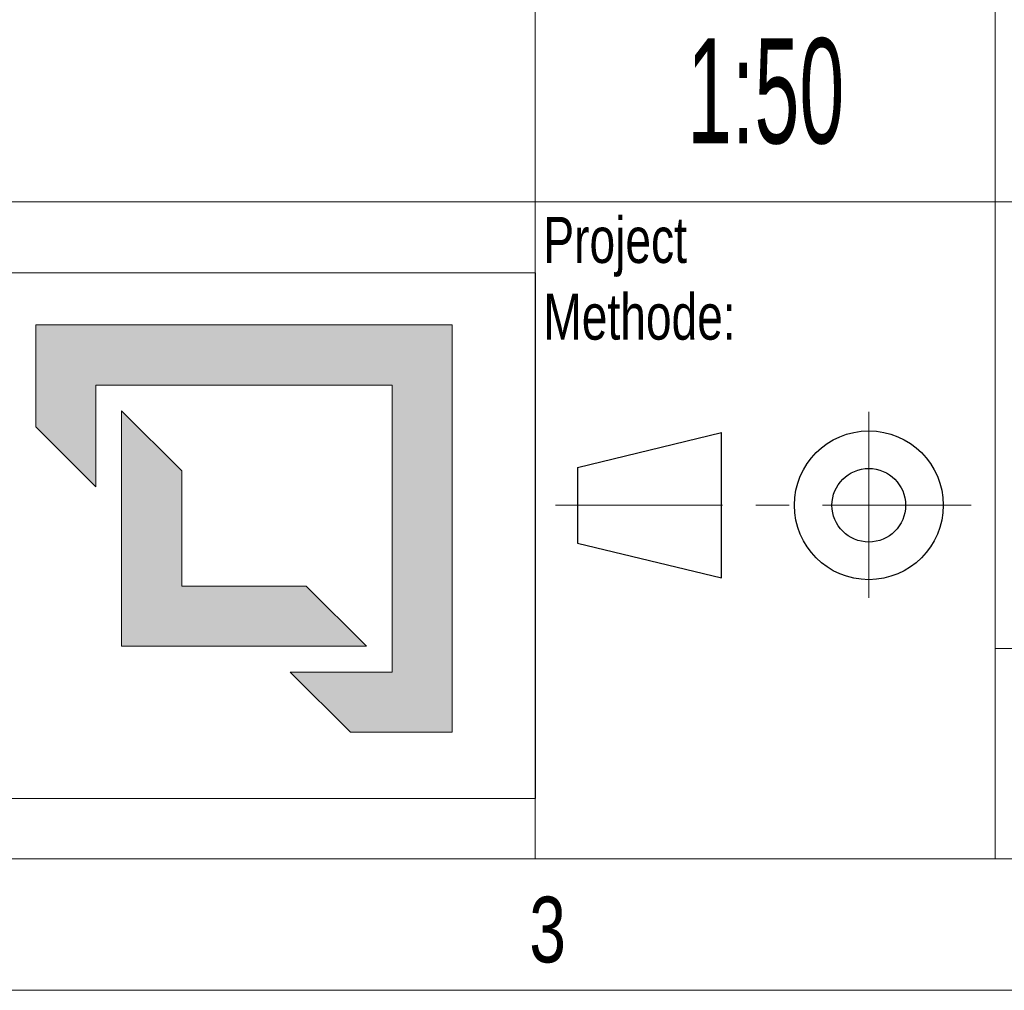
# Model space of a CAD drawing. Header units: millimetres. Extents: x 15 to 598, y 5 to 415.
# Tile 10 of 15: x 457 to 494, y 5 to 42. Entities that reach past the tile are written whole.
import ezdxf

# ---------------------------------------------------------------- set-up
doc = ezdxf.new("R2010")
doc.units = ezdxf.units.MM
doc.linetypes.add('CENTER', pattern=[10.16, 6.35, -1.27, 1.27, -1.27])
doc.linetypes.add('CENTERX2', pattern=[20.32, 12.7, -2.54, 2.54, -2.54])
doc.layers.add('SLD-0', color=179, linetype='Continuous')
doc.styles.add('SLDTEXTSTYLE0', font='TXT', dxfattribs={"width": 0.75})
doc.styles.add('SLDTEXTSTYLE1', font='TXT', dxfattribs={"width": 0.574367})
doc.styles.add('SLDTEXTSTYLE3', font='TXT', dxfattribs={"width": 0.510549})

# ---------------------------------------------------------------- blocks, each defined once
blk = doc.blocks.new('LOGO_sombreado')
at = {"linetype": 'Continuous'}
for points in [[(69.338, 18.023), (53.486, 18.023), (53.486, 14.148), (55.776, 11.858), (55.776, 15.733), (67.048, 15.733), (67.048, 4.812), (63.173, 4.812), (65.463, 2.523), (69.338, 2.523)], [(59.044, 12.465), (56.754, 14.754), (56.754, 5.791), (66.07, 5.791), (63.78, 8.081), (59.044, 8.081)]]:
    blk.add_hatch(color=7, dxfattribs=at).paths.add_polyline_path(points, flags=0)
at = {"color": 7, "linetype": 'Continuous', "lineweight": 18}
for p, q in [((0, 20), (72.5, 20)), ((72.5, 20), (72.502, 20.001)), ((72.5, 20), (72.5, 0)), ((53.486, 14.148), (53.486, 18.023)), ((53.486, 18.023), (69.338, 18.023)), ((69.338, 18.023), (69.338, 2.523)), ((67.048, 15.733), (55.776, 15.733)), ((55.776, 15.733), (55.776, 11.858)), ((67.048, 4.812), (67.048, 15.733)), ((56.754, 5.791), (56.754, 14.754)), ((56.754, 14.754), (59.044, 12.465)), ((55.776, 11.858), (53.486, 14.148)), ((59.044, 12.465), (59.044, 8.081)), ((59.044, 8.081), (63.78, 8.081)), ((63.78, 8.081), (66.07, 5.791)), ((66.07, 5.791), (56.754, 5.791)), ((65.463, 2.523), (63.173, 4.812)), ((63.173, 4.812), (67.048, 4.812)), ((69.338, 2.523), (65.463, 2.523)), ((0, 0), (72.5, 0))]:
    blk.add_line(p, q, dxfattribs=at)

msp = doc.modelspace()

# ---------------------------------------------------------------- linework, layer by layer
at = {"color": 7, "linetype": 'Continuous', "lineweight": 18}
for p, q in [((494, 75), (494, 10)), ((476.5, 55), (476.5, 35)), ((404, 35), (494, 35)), ((476.5, 35), (476.5, 10)), ((494, 35), (584, 35)), ((494, 18), (584, 18)), ((584, 10), (20, 10)), ((404, 10), (584, 10)), ((589, 5), (15, 5))]:
    msp.add_line(p, q, dxfattribs=at)
at = {"color": 7, "linetype": 'CENTERX2', "lineweight": 18}
msp.add_line((489.19464, 27.00565), (489.19464, 19.92984), dxfattribs=at)
at = {"color": 7, "linetype": 'Continuous', "lineweight": 25}
for p, q in [((478.10603, 24.8924), (483.59097, 26.22209)), ((483.59097, 20.68966), (483.59097, 26.22209)), ((478.10603, 24.8924), (478.10603, 22.01934)), ((478.10603, 22.01934), (483.59097, 20.68966))]:
    msp.add_line(p, q, dxfattribs=at)
at = {"color": 7, "linetype": 'CENTER', "lineweight": 18}
msp.add_line((477.27498, 23.45587), (493.08871, 23.45587), dxfattribs=at)
at = {"color": 7, "linetype": 'Continuous', "lineweight": 25}
for radius in [2.83118, 1.40092]:
    msp.add_circle((489.19464, 23.45587), radius, dxfattribs=at)

# ---------------------------------------------------------------- block references
at = {"color": 7, "linetype": 'Continuous'}
msp.add_blockref('LOGO_sombreado', (404.00963, 12.29796), dxfattribs=at)

# ---------------------------------------------------------------- texts
at = {"color": 7, "linetype": 'Continuous', "lineweight": 0}
for s, insert, char_height, attachment_point, style in [('Project^JMethode:', (476.81201, 34.42461), 1.75, 1, 'SLDTEXTSTYLE0'), ('2558 - 22x1_5 - RETORNO A TANQUE 1 HOLDER', (531.42044, 27.81843), 4.5, 2, 'SLDTEXTSTYLE3'), ('3', (476.97483, 8.56267), 2.5, 2, 'SLDTEXTSTYLE0')]:
    msp.add_mtext(s, dxfattribs=dict(at, insert=insert, char_height=char_height, attachment_point=attachment_point, style=style))
at = {"layer": 'SLD-0', "color": 7, "insert": (485.27221, 41.22544), "char_height": 4, "attachment_point": 2, "style": 'SLDTEXTSTYLE1'}
msp.add_mtext('1:50', dxfattribs=at)

doc.saveas('drawing.dxf')
